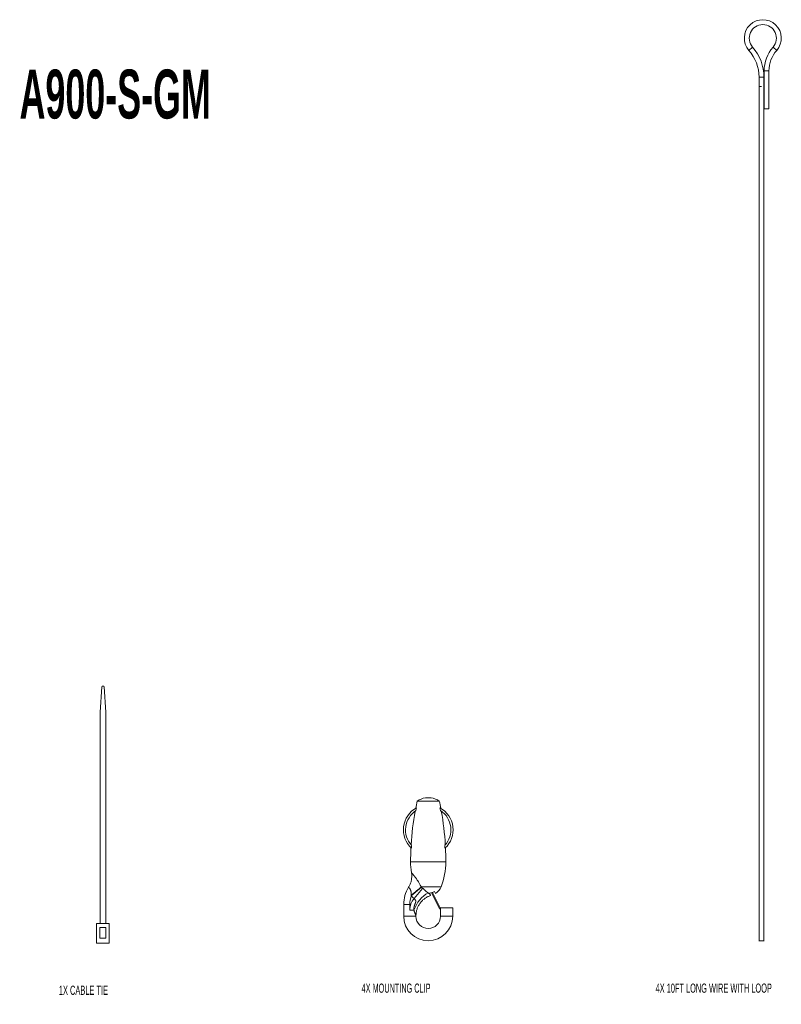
# Model space of a CAD drawing. Header units: millimetres. Extents: x 275 to 524, y 385 to 707.
import ezdxf

# ---------------------------------------------------------------- set-up
doc = ezdxf.new("R2010")
doc.units = ezdxf.units.MM
doc.layers.add('1', color=7, linetype='Continuous', true_color=0xffffff)
doc.styles.add('cadds4', font='Arial')

msp = doc.modelspace()

# ---------------------------------------------------------------- linework, layer by layer
at = {"layer": '1', "color": 155, "linetype": 'Continuous', "lineweight": 13}
for p, q in [((513.22, 696.85), (514.42, 697.91)), ((522.3, 696.85), (521.09, 697.91)), ((519.78, 690.18), (518.18, 690.18)), ((516.53, 688.06), (518.13, 688.06)), ((517.33, 685.01), (516.53, 685.01)), ((402.73, 431.7), (414.23, 431.7)), ((406.32, 423.42), (402.95, 420.65)), ((403.84, 419.75), (406.66, 423.07)), ((412.66, 423.53), (406.23, 423.53)), ((400.48, 417.83), (402.48, 417.83)), ((402.48, 417.83), (402.48, 415.95)), ((403.78, 415.95), (402.48, 415.95)), ((404.48, 413.95), (400.48, 413.95)), ((412.48, 413.95), (416.48, 413.95))]:
    msp.add_line(p, q, dxfattribs=at)
at = {"layer": '1', "color": 155, "linetype": 'Continuous', "lineweight": 18}
for p, q in [((518.18, 690.18), (518.18, 677.76)), ((519.78, 677.76), (519.78, 690.18)), ((516.53, 688.06), (516.53, 685.01)), ((518.13, 685.01), (518.13, 688.06)), ((516.53, 685.01), (516.53, 405.96)), ((518.13, 405.96), (518.13, 685.01)), ((518.18, 677.76), (519.78, 677.76)), ((404.85, 451.55), (412.1, 451.55)), ((409.39, 452.63), (407.57, 452.63)), ((408.86, 421.48), (408.98, 421.23)), ((409.6, 421.63), (412.26, 416.31)), ((412.53, 416.44), (409.88, 421.73)), ((410.87, 421.39), (410.52, 422.07)), ((400.48, 417.83), (400.48, 413.95)), ((412.26, 416.31), (412.53, 416.44)), ((412.48, 416.7), (412.48, 416.54)), ((416.48, 416.7), (412.48, 416.7)), ((412.48, 416.42), (412.48, 413.95)), ((416.48, 413.95), (416.48, 416.7)), ((404.48, 413.95), (404.48, 414.11)), ((516.46, 405.95), (518.2, 405.95)), ((516.53, 405.96), (518.13, 405.96))]:
    msp.add_line(p, q, dxfattribs=at)
at = {"layer": '1', "color": 163, "linetype": 'Continuous', "lineweight": 18}
for p, q in [((301.32, 480.67), (301.92, 488.86)), ((303.2, 480.67), (302.6, 488.86)), ((301.32, 480.67), (301.32, 411.61)), ((303.2, 411.61), (303.2, 480.67)), ((300.1, 405.21), (300.1, 411.61)), ((300.1, 411.61), (304.3, 411.61)), ((301.2, 406.81), (301.2, 410.31)), ((301.2, 410.31), (303.2, 410.31)), ((301.32, 411.61), (303.2, 411.61)), ((303.2, 410.31), (303.2, 406.81)), ((304.3, 411.61), (304.3, 405.21)), ((303.2, 406.81), (301.2, 406.81)), ((304.3, 405.21), (300.1, 405.21))]:
    msp.add_line(p, q, dxfattribs=at)
at = {"layer": '1', "color": 155, "linetype": 'Continuous', "lineweight": 18}
for centre, radius, start, end in [((517.76, 700.84), 6.04, 318.6959, 221.3041), ((517.76, 700.84), 4.44, 90, 221.3041), ((517.76, 700.84), 4.44, 318.6959, 90), ((503.21, 688.06), 13.32, 0, 41.3041), ((503.21, 688.06), 14.92, 0, 41.3041), ((529.89, 690.18), 11.71, 138.6959, 180), ((529.89, 690.18), 10.11, 138.6959, 180), ((496.5, 431.7), 93.77, 167.7792, 169.2307), ((408.48, 446.41), 6.29, 98.3527, 125.2024), ((408.48, 446.41), 6.29, 54.7976, 81.6473), ((320.46, 431.7), 93.77, 10.7693, 12.2208), ((408.48, 442.2), 8.12, 118.0586, 227.7205), ((408.48, 442.2), 7.42, 122.6298, 223.1707), ((496.5, 431.7), 93.77, 169.8169, 176.5745), ((408.48, 442.2), 8.12, 312.2795, 61.9414), ((408.48, 442.2), 7.42, 316.8293, 57.3702), ((320.46, 431.7), 93.77, 3.4255, 10.1832), ((496.5, 431.7), 93.77, 177.1623, 180), ((320.46, 431.7), 93.77, 0, 2.8377), ((424.75, 431.7), 22.03, 180, 189.1646), ((392.2, 431.7), 22.03, 338.2289, 0), ((411.13, 417.83), 10.65, 148.385, 180), ((408.48, 425.2), 3.74, 275.8711, 303.1301), ((408.48, 425.2), 4.5, 302.02, 338.2289), ((408.48, 413.95), 8, 180, 270), ((408.48, 413.95), 4, 180, 0), ((408.48, 413.95), 8, 270, 0), ((517.33, 399.72), 6.29, 97.309, 97.9329), ((517.33, 399.72), 6.29, 82.0671, 82.691)]:
    msp.add_arc(centre, radius, start, end, dxfattribs=at)
at = {"layer": '1', "color": 163, "linetype": 'Continuous', "lineweight": 18}
msp.add_arc((302.26, 488.83), 0.339, 4.1833, 175.8167, dxfattribs=at)
at = {"layer": '1', "color": 155, "linetype": 'Continuous', "lineweight": 13}
for centre, radius, start, end in [((408.48, 425.2), 2.8, 219.4671, 229.5568), ((411.13, 417.83), 8.65, 160.9577, 180), ((408.49, 415.95), 6.01, 140.7378, 180), ((408.48, 425.2), 7.16, 219.4671, 229.5568)]:
    msp.add_arc(centre, radius, start, end, dxfattribs=at)
for centre, major_axis, ratio, start_param, end_param in [((402.72, 420.94), (5.46, 4.37), 0.029892, 4.730374, 5.384543), ((408.34, 415.95), (3.81, 5.87), 0.584085, 0.821025, 1.932952)]:
    msp.add_ellipse(centre, major_axis=major_axis, ratio=ratio, start_param=start_param, end_param=end_param, dxfattribs=at)
at = {"layer": '1', "color": 155, "linetype": 'Continuous', "lineweight": 18}
for points in [[(404.48, 448.45), (404.53, 448.76), (404.6, 449.07), (404.66, 449.37)], [(412.3, 449.37), (412.36, 449.07), (412.42, 448.76), (412.48, 448.45)], [(403.01, 436.19), (403.03, 436.5), (403.05, 436.81), (403.06, 437.12)], [(413.89, 437.12), (413.91, 436.81), (413.93, 436.5), (413.95, 436.19)]]:
    msp.add_open_spline(points, degree=3, dxfattribs=at)
for points, knots in [([(403.01, 428.19), (403.01, 428.17), (403.05, 427.99), (403.08, 427.65), (403.11, 427.17), (403.09, 426.69), (403.05, 426.2), (402.97, 425.72), (402.86, 425.23), (402.7, 424.73), (402.5, 424.23), (402.29, 423.79), (402.13, 423.53), (402.06, 423.41)], [0, 0, 0, 0, 0.012109, 0.108931, 0.206044, 0.303387, 0.40091, 0.498578, 0.596363, 0.70533, 0.813208, 0.919718, 1, 1, 1, 1]), ([(404.48, 414.11), (404.48, 414.17), (404.48, 414.39), (404.51, 414.77), (404.57, 415.27), (404.68, 415.78), (404.82, 416.29), (405.01, 416.79), (405.23, 417.26), (405.48, 417.71), (405.76, 418.14), (406.07, 418.54), (406.4, 418.92), (406.75, 419.27), (407.12, 419.58), (407.51, 419.87), (407.92, 420.13), (408.33, 420.36), (408.76, 420.55), (409.06, 420.67), (409.22, 420.72), (409.24, 420.73)], [0, 0, 0, 0, 0.019498, 0.075409, 0.131382, 0.193516, 0.255026, 0.31577, 0.375798, 0.435154, 0.493867, 0.55196, 0.609446, 0.666332, 0.722618, 0.778299, 0.833362, 0.887789, 0.941553, 0.994623, 1, 1, 1, 1]), ([(409.24, 420.73), (409.24, 420.73), (409.24, 420.73), (409.23, 420.74), (409.22, 420.77), (409.21, 420.78), (409.21, 420.79), (409.2, 420.8), (409.19, 420.82), (409.18, 420.84), (409.15, 420.91), (409.12, 420.96), (409.06, 421.09), (409.02, 421.16), (408.98, 421.23)], [0, 0, 0, 0, 0.000219, 0.250164, 0.250164, 0.31265, 0.31265, 0.375137, 0.375137, 0.500109, 0.500109, 0.750055, 0.750055, 1, 1, 1, 1])]:
    msp.add_open_spline(points, degree=3, knots=knots, dxfattribs=at)
at = {"layer": '1', "color": 155, "linetype": 'Continuous', "lineweight": 13}
for points, knots in [([(403.01, 428.2), (403.01, 428.2), (403.01, 428.2), (403.01, 428.19), (403.02, 428.19), (403.04, 428.16), (403.04, 428.16), (403.06, 428.14), (403.06, 428.14), (403.07, 428.12), (403.08, 428.12), (403.1, 428.1), (403.1, 428.09), (403.14, 428.05), (403.18, 428), (403.28, 427.89), (403.33, 427.83), (403.4, 427.75), (403.42, 427.73), (403.45, 427.69), (403.47, 427.67), (403.51, 427.62), (403.55, 427.58), (403.65, 427.45), (403.72, 427.37), (403.87, 427.18), (403.95, 427.08), (404.07, 426.93), (404.11, 426.87), (404.18, 426.79), (404.2, 426.76), (404.24, 426.71), (404.26, 426.68), (404.37, 426.54), (404.45, 426.42), (404.62, 426.19), (404.71, 426.07), (404.88, 425.82), (404.96, 425.69), (405.09, 425.5), (405.13, 425.44), (405.19, 425.34), (405.22, 425.3), (405.26, 425.24), (405.36, 425.07), (405.46, 424.9), (405.62, 424.63), (405.7, 424.5), (405.93, 424.09), (406.08, 423.81), (406.23, 423.53)], [0, 0, 0, 0, 0.000749, 0.000749, 0.063203, 0.063203, 0.078816, 0.078816, 0.094429, 0.094429, 0.110042, 0.110042, 0.125656, 0.125656, 0.188109, 0.188109, 0.250562, 0.250562, 0.266175, 0.266175, 0.281789, 0.281789, 0.313015, 0.313015, 0.375468, 0.375468, 0.437922, 0.437922, 0.469148, 0.469148, 0.484761, 0.484761, 0.500375, 0.500375, 0.562828, 0.562828, 0.625281, 0.625281, 0.687734, 0.687734, 0.718961, 0.718961, 0.734574, 0.734574, 0.750187, 0.812641, 0.812641, 0.875094, 0.875094, 1, 1, 1, 1]), ([(402.95, 420.85), (402.95, 420.93), (402.95, 421.01), (402.94, 421.18), (402.94, 421.26), (402.93, 421.42), (402.93, 421.5), (402.91, 421.66), (402.9, 421.74), (402.88, 421.9), (402.87, 421.98), (402.85, 422.07), (402.84, 422.09), (402.84, 422.13), (402.83, 422.15), (402.82, 422.21), (402.81, 422.25), (402.77, 422.36), (402.75, 422.43), (402.71, 422.54), (402.69, 422.57), (402.66, 422.64), (402.65, 422.67), (402.6, 422.77), (402.56, 422.83), (402.49, 422.93), (402.46, 422.98), (402.39, 423.07), (402.36, 423.11), (402.31, 423.17), (402.29, 423.18), (402.26, 423.22), (402.25, 423.23), (402.21, 423.28), (402.18, 423.3), (402.14, 423.34), (402.12, 423.36), (402.1, 423.38), (402.09, 423.38), (402.08, 423.39), (402.08, 423.4), (402.06, 423.41), (402.06, 423.41), (402.06, 423.41)], [0, 0, 0, 0, 0.062623, 0.062623, 0.125247, 0.125247, 0.18787, 0.18787, 0.250493, 0.250493, 0.313116, 0.313116, 0.328772, 0.328772, 0.344428, 0.344428, 0.37574, 0.37574, 0.438363, 0.438363, 0.469675, 0.469675, 0.500986, 0.500986, 0.56361, 0.56361, 0.626233, 0.626233, 0.688856, 0.688856, 0.720168, 0.720168, 0.751479, 0.751479, 0.814103, 0.814103, 0.876726, 0.876726, 0.908038, 0.908038, 0.939349, 0.939349, 1, 1, 1, 1]), ([(406.66, 423.07), (406.74, 423), (406.9, 422.86), (407.06, 422.73), (407.18, 422.63), (407.23, 422.58), (407.29, 422.53), (407.33, 422.5), (407.35, 422.48), (407.45, 422.4), (407.52, 422.34), (407.75, 422.15), (407.89, 422.02), (408.06, 421.88), (408.09, 421.85), (408.16, 421.79), (408.19, 421.77), (408.26, 421.71), (408.29, 421.68), (408.34, 421.64), (408.36, 421.63), (408.38, 421.61), (408.39, 421.61), (408.41, 421.59), (408.42, 421.59), (408.42, 421.58)], [0, 0, 0, 0, 0.125, 0.25, 0.25, 0.3125, 0.34375, 0.34375, 0.375, 0.375, 0.5, 0.5, 0.75, 0.75, 0.8125, 0.8125, 0.875, 0.875, 0.9375, 0.9375, 0.96875, 0.96875, 0.984375, 0.984375, 1, 1, 1, 1]), ([(408.42, 421.58), (408.53, 421.51), (408.62, 421.45), (408.77, 421.37), (408.81, 421.34), (408.88, 421.3), (408.9, 421.29), (408.94, 421.26), (408.96, 421.25), (408.98, 421.23)], [0, 0, 0, 0, 0.5, 0.5, 0.75, 0.75, 0.875, 0.875, 1, 1, 1, 1]), ([(403.78, 415.95), (403.78, 416.12), (403.79, 416.3), (403.82, 416.64), (403.84, 416.81), (403.89, 417.02), (403.9, 417.06), (403.91, 417.15), (403.92, 417.19), (403.96, 417.32), (403.98, 417.4), (404.03, 417.57), (404.06, 417.65), (404.11, 417.81), (404.14, 417.9), (404.2, 418.06), (404.23, 418.14), (404.28, 418.26), (404.29, 418.3), (404.32, 418.38), (404.34, 418.42), (404.37, 418.5), (404.38, 418.54), (404.4, 418.63), (404.41, 418.67), (404.42, 418.73), (404.42, 418.75), (404.43, 418.79), (404.43, 418.81), (404.43, 418.87), (404.42, 418.91), (404.41, 418.97), (404.41, 418.99), (404.4, 419.03), (404.39, 419.05), (404.37, 419.11), (404.35, 419.14), (404.31, 419.21), (404.28, 419.25), (404.25, 419.3), (404.24, 419.31), (404.21, 419.35), (404.2, 419.36), (404.16, 419.41), (404.13, 419.44), (404.07, 419.51), (404.05, 419.54), (403.96, 419.63), (403.9, 419.69), (403.84, 419.75)], [0, 0, 0, 0, 0.125, 0.125, 0.25, 0.25, 0.28125, 0.28125, 0.3125, 0.3125, 0.375, 0.375, 0.4375, 0.4375, 0.5, 0.5, 0.5625, 0.5625, 0.59375, 0.59375, 0.625, 0.625, 0.65625, 0.65625, 0.6875, 0.6875, 0.703125, 0.703125, 0.71875, 0.71875, 0.75, 0.75, 0.765625, 0.765625, 0.78125, 0.78125, 0.8125, 0.8125, 0.84375, 0.84375, 0.859375, 0.859375, 0.875, 0.875, 0.90625, 0.90625, 0.9375, 0.9375, 1, 1, 1, 1]), ([(404.48, 414.1), (404.48, 414.1), (404.48, 414.1), (404.48, 414.1), (404.48, 414.1), (404.48, 414.11), (404.47, 414.11), (404.47, 414.13), (404.46, 414.14), (404.44, 414.18), (404.43, 414.21), (404.42, 414.25), (404.41, 414.27), (404.4, 414.3), (404.39, 414.31), (404.37, 414.36), (404.36, 414.4), (404.34, 414.45), (404.33, 414.47), (404.31, 414.51), (404.3, 414.53), (404.28, 414.59), (404.27, 414.63), (404.23, 414.72), (404.22, 414.76), (404.17, 414.89), (404.13, 414.98), (404.08, 415.12), (404.06, 415.17), (404.03, 415.26), (404.01, 415.31), (403.96, 415.46), (403.92, 415.55), (403.85, 415.75), (403.82, 415.85), (403.78, 415.95)], [0, 0, 0, 0, 0.001124, 0.001124, 0.032339, 0.032339, 0.063554, 0.063554, 0.125983, 0.125983, 0.188413, 0.188413, 0.219628, 0.219628, 0.250843, 0.250843, 0.313273, 0.313273, 0.344487, 0.344487, 0.375702, 0.375702, 0.438132, 0.438132, 0.500562, 0.500562, 0.625421, 0.625421, 0.687851, 0.687851, 0.750281, 0.750281, 0.87514, 0.87514, 1, 1, 1, 1])]:
    msp.add_open_spline(points, degree=3, knots=knots, dxfattribs=at)
for points in [[(406.23, 423.53), (406.26, 423.49), (406.29, 423.46), (406.32, 423.42)], [(402.95, 420.65), (402.95, 420.72), (402.95, 420.78), (402.95, 420.85)]]:
    msp.add_open_spline(points, degree=3, dxfattribs=at)

# ---------------------------------------------------------------- texts
at = {"layer": '1', "color": 35, "linetype": 'Continuous', "lineweight": 25, "insert": (275, 674.36), "char_height": 16, "attachment_point": 7, "line_spacing_factor": 0.993976, "style": 'cadds4'}
msp.add_mtext('\\fArial|b1|i0;\\W0.5240;A900-S-GM', dxfattribs=at)
at = {"layer": '1', "color": 35, "linetype": 'Continuous', "lineweight": 13, "char_height": 3, "attachment_point": 7, "line_spacing_factor": 0.993976, "style": 'cadds4'}
for s, insert in [('\\fArial|b0|i0;\\W0.5570;1X CABLE TIE\\P ', (287.84, 383.26)), ('\\fArial|b0|i0;\\W0.5199;4X MOUNTING CLIP\\P ', (386.73, 383.95)), ('\\fArial|b0|i0;\\W0.5273;4X 10FT LONG WIRE WITH LOOP\\P ', (482.75, 383.95))]:
    msp.add_mtext(s, dxfattribs=dict(at, insert=insert))

doc.saveas('drawing.dxf')
